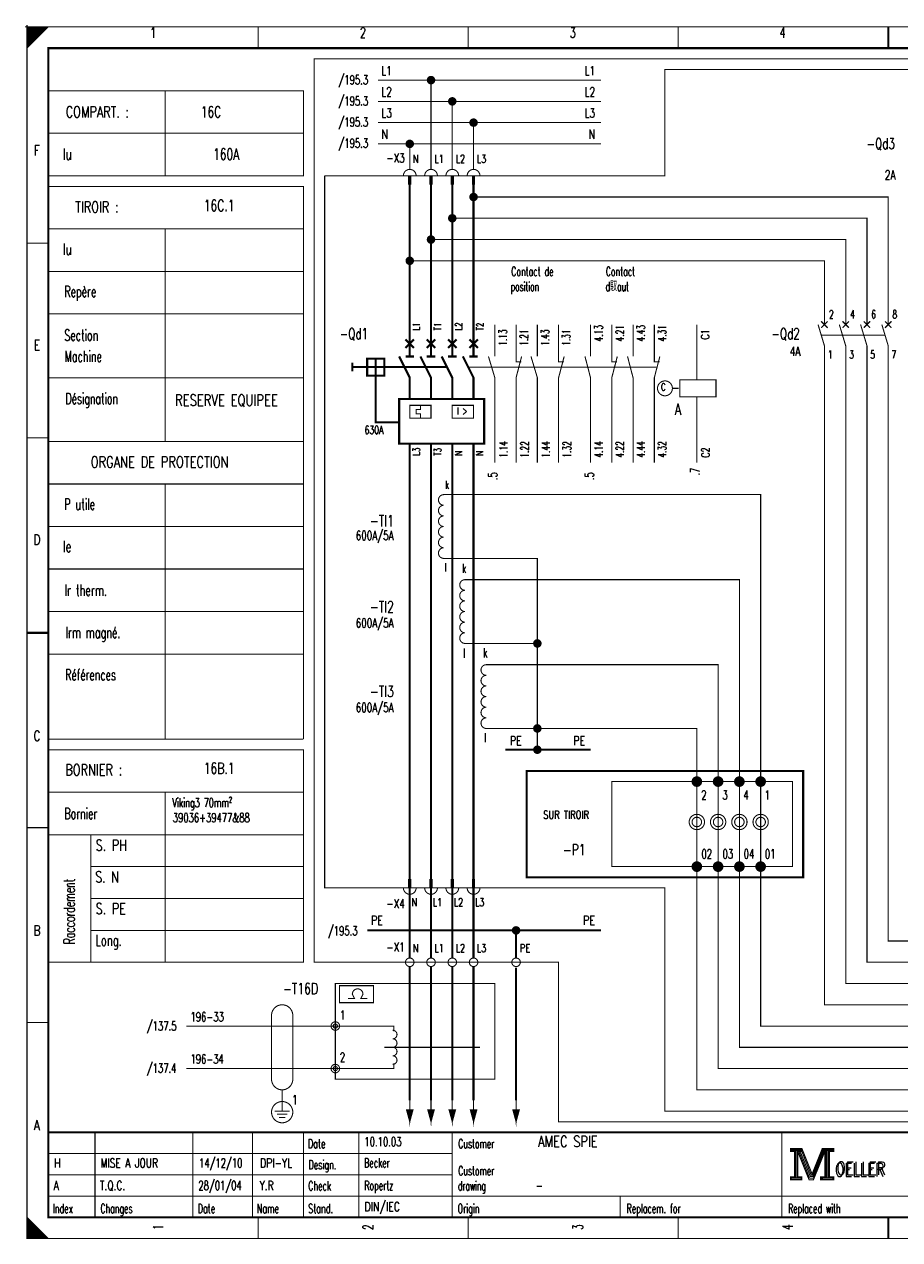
# Model space of a CAD drawing. Extents: x -1 to 405, y 0 to 286.
# Tile 1 of 2: x -1 to 205, y 0 to 286. Entities that reach past the tile are written whole.
import ezdxf
from ezdxf.enums import TextEntityAlignment as Align

# ---------------------------------------------------------------- set-up
doc = ezdxf.new("R2010")
doc.units = 0
doc.header["$MEASUREMENT"] = 0
doc.linetypes.add('GESTRICHELT', pattern=[3.75, 3, -0.75])
doc.linetypes.add('STRICH-PUNKT', pattern=[4.7, 3, -0.75, 0.2, -0.75])
doc.layers.get('0').update_dxf_attribs({"color": 9, "linetype": 'CONTINUOUS'})
doc.layers.add('0L', color=7, linetype='CONTINUOUS')
doc.layers.add('TEXTE', color=3, linetype='CONTINUOUS')
doc.styles.get("Standard").update_dxf_attribs({"font": 'romans.shx', "bigfont": 'TXT.shx'})

# ---------------------------------------------------------------- blocks, each defined once
blk = doc.blocks.new('BCIRCLE_FILLED')
at = {"color": 0, "linetype": 'Continuous', "const_width": 1, "flags": 128}
blk.add_lwpolyline([(0.5, 0, 1), (-0.5, 0, 1)], format="xyb", close=True, dxfattribs=at)

msp = doc.modelspace()

# ---------------------------------------------------------------- linework, layer by layer
at = {"color": 0}
for points, const_width in [([(-0.5, 285), (0.5, 285)], 0.25), ([(-0.5, 285), (0.5, 285)], 0.25), ([(-0.5, 285), (0.5, 285)], 0.25), ([(-0.5, 285), (0.5, 285)], 0.25), ([(-0.5, 285), (0.5, 285)], 0.25), ([(-0.5, 285), (0.5, 285)], 0.25), ([(-0.5, 285), (0.5, 285)], 0.25), ([(-0.5, 285), (0.5, 285)], 0.25), ([(-0.5, 285), (0.5, 285)], 0.25), ([(-0.5, 285), (0.5, 285)], 0.25), ([(-0.5, 285), (0.5, 285)], 0.25), ([(-0.5, 285), (0.5, 285)], 0.25), ([(-0.5, 285), (0.5, 285)], 0.25), ([(-0.5, 285), (0.5, 285)], 0.25), ([(-0.5, 285), (0.5, 285)], 0.25), ([(-0.5, 285), (0.5, 285)], 0.25), ([(-0.5, 285), (0.5, 285)], 0.25), ([(0, 285.5), (0, 284.5)], 0.25), ([(0, 285.5), (0, 284.5)], 0.25), ([(0, 285.5), (0, 284.5)], 0.25), ([(0, 285.5), (0, 284.5)], 0.25), ([(0, 285.5), (0, 284.5)], 0.25), ([(0, 285.5), (0, 284.5)], 0.25), ([(0, 285.5), (0, 284.5)], 0.25), ([(0, 285.5), (0, 284.5)], 0.25), ([(0, 285.5), (0, 284.5)], 0.25), ([(0, 285.5), (0, 284.5)], 0.25), ([(0, 285.5), (0, 284.5)], 0.25), ([(0, 285.5), (0, 284.5)], 0.25), ([(0, 285.5), (0, 284.5)], 0.25), ([(0, 285.5), (0, 284.5)], 0.25), ([(0, 285.5), (0, 284.5)], 0.25), ([(0, 285.5), (0, 284.5)], 0.25), ([(0, 285.5), (0, 284.5)], 0.25), ([(54.375, 285), (54.375, 280)], 0.25), ([(103.75, 285), (103.75, 280)], 0.25), ([(153.125, 285), (153.125, 280)], 0.25), ([(202.5, 280), (202.5, 285)], 0.5), ([(202.5, 285), (202.5, 280)], 0.25), ([(32.5, 270), (32.5, 250)], 0.25), ([(5, 260), (65, 260)], 0.25), ([(90, 250), (90, 248)], 0.25), ([(95, 250), (95, 248)], 0.25), ([(100, 250), (100, 248)], 0.25), ([(105, 250), (105, 248)], 0.25), ([(5, 237.5), (65, 237.5)], 0.25), ([(32.5, 237.5), (32.5, 187.5)], 0.25), ([(0, 234.167), (5, 234.167)], 0.25), ([(5, 227.5), (65, 227.5)], 0.25), ([(5, 217.5), (65, 217.5)], 0.25), ([(90, 215), (90, 207.5)], 0.5), ([(95, 215), (95, 207.5)], 0.5), ([(100, 215), (100, 207.5)], 0.5), ([(105, 215), (105, 207.5)], 0.5), ([(110, 207.5), (110, 215)], 0.25), ([(115, 207.5), (115, 215)], 0.25), ([(120, 207.5), (120, 215)], 0.25), ([(125, 207.5), (125, 215)], 0.25), ([(132.5, 210), (132.5, 215)], 0.25), ([(137.5, 210), (137.5, 215)], 0.25), ([(142.5, 210), (142.5, 215)], 0.25), ([(147.5, 210), (147.5, 215)], 0.25), ([(157.5, 202), (157.5, 215)], 0.25), ([(186, 215), (187.5, 210)], 0.25), ([(186.75, 215.75), (188.25, 214.25)], 0.3), ([(188, 215.5), (186.75, 214.25)], 0.3), ([(188.25, 215.75), (187.25, 214.75)], 0.3), ([(191, 215), (192.5, 210)], 0.25), ([(191.75, 215.75), (193.25, 214.25)], 0.3), ([(193.25, 215.75), (191.75, 214.25)], 0.3), ([(196, 215), (197.5, 210)], 0.25), ([(198.25, 215.75), (196.75, 214.25)], 0.3), ([(196.75, 215.75), (198.25, 214.25)], 0.3), ([(201, 215), (202.5, 210)], 0.25), ([(203.25, 215.75), (201.75, 214.25)], 0.3), ([(201.75, 215.75), (203.25, 214.25)], 0.3), ([(89, 211.5), (91, 209.5)], 0.5), ([(91, 211.5), (89, 209.5)], 0.5), ([(96, 211.5), (94, 209.5)], 0.5), ([(94, 211.5), (96, 209.5)], 0.5), ([(99, 211.5), (101, 209.5)], 0.5), ([(101, 211.5), (99, 209.5)], 0.5), ([(104, 211.5), (106, 209.5)], 0.5), ([(106, 211.5), (104, 209.5)], 0.5), ([(132.5, 207.5), (132.5, 210)], 0.25), ([(137.5, 207.5), (137.5, 210)], 0.25), ([(142.5, 207.5), (142.5, 210)], 0.25), ([(147.5, 207.5), (147.5, 210)], 0.25), ([(76.5, 206), (76.5, 204)], 0.5), ([(89, 207.5), (91, 207.5)], 0.5), ([(94, 207.5), (96, 207.5)], 0.5), ([(99, 207.5), (101, 207.5)], 0.5), ([(104, 207.5), (106, 207.5)], 0.5), ([(5, 202.5), (65, 202.5)], 0.25), ([(157.5, 198), (157.5, 182.5)], 0.25), ([(110, 195), (110, 182.5)], 0.25), ([(115, 195), (115, 182.5)], 0.25), ([(120, 195), (120, 182.5)], 0.25), ([(125, 195), (125, 182.5)], 0.25), ([(132.5, 195), (132.5, 182.5)], 0.25), ([(137.5, 195), (137.5, 182.5)], 0.25), ([(142.5, 195), (142.5, 182.5)], 0.25), ([(147.5, 195), (147.5, 182.5)], 0.25), ([(0, 188.334), (5, 188.334)], 0.25), ([(5, 187.5), (65, 187.5)], 0.25), ([(90, 187), (90, 182.5)], 0.5), ([(95, 187), (95, 182.5)], 0.5), ([(100, 187), (100, 182.5)], 0.5), ([(105, 187), (105, 182.5)], 0.5), ([(5, 177.5), (65, 177.5)], 0.25), ([(32.5, 177.5), (32.5, 117.5)], 0.25), ([(5, 167.5), (65, 167.5)], 0.25), ([(5, 157.5), (65, 157.5)], 0.25), ([(5, 147.5), (65, 147.5)], 0.25), ([(5, 142.5), (0, 142.5)], 0.5), ([(0, 142.5), (5, 142.5)], 0.25), ([(5, 137.5), (65, 137.5)], 0.25), ([(5, 117.5), (65, 117.5)], 0.25), ([(157.5, 100), (157.5, 107.5)], 0.25), ([(162.5, 100), (162.5, 107.5)], 0.25), ([(167.5, 100), (167.5, 107.5)], 0.25), ([(172.5, 100), (172.5, 107.5)], 0.25), ([(32.5, 105), (32.5, 65)], 0.25), ([(65, 105), (65, 97.5)], 0.25), ([(0, 96.667), (5, 96.667)], 0.25), ([(5, 95), (65, 95)], 0.25), ([(15, 95), (15, 65)], 0.25), ([(157.5, 96), (157.5, 87.5)], 0.25), ([(162.5, 96), (162.5, 87.5)], 0.25), ([(167.5, 96), (167.5, 87.5)], 0.25), ([(172.5, 96), (172.5, 87.5)], 0.25), ([(15, 87.5), (65, 87.5)], 0.25), ([(90, 84.5), (90, 82.5)], 0.25), ([(95, 84.5), (95, 82.5)], 0.25), ([(100, 84.5), (100, 82.5)], 0.25), ([(105, 84.5), (105, 82.5)], 0.25), ([(15, 80), (65, 80)], 0.25), ([(15, 72.5), (65, 72.5)], 0.25), ([(0, 50.834), (5, 50.834)], 0.25), ([(84, 45), (106.5, 45)], 0.25), ([(60, 31.5), (60, 30)], 0.25), ([(90, 32.5), (90, 27.5)], 0.25), ([(95, 32.5), (95, 27.5)], 0.25), ([(100, 32.5), (100, 27.5)], 0.25), ([(105, 32.5), (105, 27.5)], 0.25), ([(115, 32.5), (115, 27.5)], 0.25), ([(58.25, 30), (61.75, 30)], 0.25), ([(58.75, 29.25), (61.25, 29.25)], 0.25), ([(59.25, 28.5), (60.75, 28.5)], 0.25), ([(400, 25), (5, 25)], 0.5), ([(16, 5), (16, 25)], 0.25), ([(39, 5), (39, 25)], 0.25), ([(53, 5), (53, 25)], 0.25), ([(65, 25), (65, 5)], 0.25), ([(78, 25), (78, 5)], 0.25), ([(100, 25), (100, 5)], 0.25), ([(177.5, 25), (177.5, 5)], 0.25), ([(5, 20), (100, 20)], 0.25), ([(181.5, 20.5), (184, 14.2)], 0.25), ([(184.7, 14.9), (187, 20.6)], 0.25), ([(5, 15), (100, 15)], 0.25), ([(184, 14.2), (184.6, 14.2)], 0.25), ([(5, 10), (220, 10)], 0.25), ([(139.5, 10), (139.5, 5)], 0.25), ([(54.375, 0), (54.375, 5)], 0.25), ([(103.75, 0), (103.75, 5)], 0.25), ([(153.125, 0), (153.125, 5)], 0.25), ([(202.5, 5), (202.5, 0)], 0.5), ([(202.5, 0), (202.5, 5)], 0.25), ([(4.75, 0), (4.75, 0.25)], 0.25)]:
    msp.add_lwpolyline(points, dxfattribs=dict(at, const_width=const_width))
at = {"color": 0, "flags": 128}
for points, const_width in [([(0, 142.5), (0, 285), (405, 285), (405, 0), (0, 0), (0, 142.5)], 0.25), ([(0, 285), (5, 285), (0, 280), (0, 285)], 0.25), ([(0.25, 285), (0.25, 280.25), (0.5, 280.5), (0.5, 285), (0.75, 285), (0.75, 280.75), (1, 281), (1, 285), (1.25, 285), (1.25, 281.25), (1.5, 281.5), (1.5, 285), (1.75, 285), (1.75, 281.75), (2, 282)], 0.25), ([(2, 282), (2, 285), (2.25, 285), (2.25, 282.25), (2.5, 282.5), (2.5, 285), (2.75, 285), (2.75, 282.75), (3, 283), (3, 285), (3.25, 285), (3.25, 283.25), (3.5, 283.5), (3.5, 285), (3.75, 285)], 0.25), ([(3.75, 285), (3.75, 283.75), (4, 284), (4, 285), (4.25, 285), (4.25, 284.25), (4.5, 284.5), (4.5, 285), (4.75, 285), (4.75, 284.75)], 0.25), ([(135, 272.5), (82.5, 272.5)], 0.25), ([(95, 251.5), (95, 272.5)], 0.25), ([(5, 270), (65, 270), (65, 250), (5, 250)], 0.25), ([(135, 267.5), (82.5, 267.5)], 0.25), ([(100, 251.5), (100, 267.5)], 0.25), ([(135, 262.5), (82.5, 262.5)], 0.25), ([(105, 251.5), (105, 262.5)], 0.25), ([(135, 257.5), (82.5, 257.5)], 0.25), ([(90, 251.5), (90, 257.5)], 0.25), ([(5, 247.5), (65, 247.5), (65, 117.5)], 0.25), ([(90, 215), (90, 248)], 0.5), ([(95, 215), (95, 248)], 0.5), ([(100, 215), (100, 248)], 0.5), ([(105, 215), (105, 248)], 0.5), ([(202.5, 215), (202.5, 245), (105, 245)], 0.25), ([(197.5, 215), (197.5, 240), (100, 240)], 0.25), ([(192.5, 215), (192.5, 235), (95, 235)], 0.25), ([(187.5, 215), (187.5, 230), (90, 230)], 0.25), ([(335.5, 55), (187.5, 55), (187.5, 210)], 0.25), ([(335.5, 60), (192.5, 60), (192.5, 210)], 0.25), ([(335.5, 65), (197.5, 65), (197.5, 210)], 0.25), ([(335.5, 70), (202.5, 70), (202.5, 210)], 0.25), ([(82, 207), (82, 203), (82, 205), (80, 205), (84, 205)], 0.5), ([(87.5, 207.5), (90, 202.5), (90, 197.5)], 0.5), ([(92.5, 207.5), (95, 202.5), (95, 197.5)], 0.5), ([(97.5, 207.5), (100, 202.5), (100, 197.5)], 0.5), ([(102.5, 207.5), (105, 202.5), (105, 197.5)], 0.5), ([(108.5, 207.5), (110, 202.5), (110, 195)], 0.25), ([(116.3, 207.5), (115, 202.5), (115, 195)], 0.25), ([(115, 207.5), (115, 206.25), (116.25, 206.25)], 0.25), ([(118.5, 207.5), (120, 202.5), (120, 195)], 0.25), ([(126.3, 207.5), (125, 202.5), (125, 195)], 0.25), ([(125, 207.5), (125, 206.25), (126.25, 206.25)], 0.25), ([(131.2, 207.5), (132.5, 202.5), (132.5, 195)], 0.25), ([(137.5, 207.5), (137.5, 206.25), (138.75, 206.25)], 0.25), ([(138.8, 207.5), (137.5, 202.5), (137.5, 195)], 0.25), ([(141.2, 207.5), (142.5, 202.5), (142.5, 195)], 0.25), ([(147.5, 207.5), (147.5, 206.25), (148.75, 206.25)], 0.25), ([(148.8, 207.5), (147.5, 202.5), (147.5, 195)], 0.25), ([(87.5, 197.5), (107.5, 197.5), (107.5, 187), (87.5, 187), (87.5, 197.5), (88, 197.5)], 0.5), ([(92.5, 196), (92.5, 195), (91.5, 195), (91.5, 194), (92.5, 194), (92.5, 193)], 0.25), ([(90, 84.5), (90, 182.5)], 0.5), ([(95, 84.5), (95, 182.5)], 0.5), ([(100, 84.5), (100, 182.5)], 0.5), ([(105, 84.5), (105, 182.5)], 0.5), ([(335.5, 50), (172.5, 50), (172.5, 175), (98, 175)], 0.25), ([(120, 140), (120, 160), (98, 160)], 0.25), ([(335.5, 45), (167.5, 45), (167.5, 155), (103, 155)], 0.25), ([(120, 120), (120, 140), (103, 140)], 0.25), ([(335.5, 40), (162.5, 40), (162.5, 135), (108, 135)], 0.25), ([(120, 115), (120, 120), (108, 120)], 0.25), ([(335.5, 35), (157.5, 35), (157.5, 120), (120, 120)], 0.25), ([(5, 115), (65, 115), (65, 105), (5, 105)], 0.25), ([(65, 97.5), (65, 65), (5, 65)], 0.25), ([(90, 66), (90, 81)], 0.5), ([(95, 66), (95, 81)], 0.5), ([(100, 66), (100, 81)], 0.5), ([(105, 66), (105, 81)], 0.5), ([(73.5, 57.5), (73.5, 59.5), (81.5, 59.5), (81.5, 55.5), (73.5, 55.5), (73.5, 57.5)], 0.25), ([(76.5, 57.5), (77, 56.5), (75.5, 56.5)], 0.25), ([(79, 57.5), (78.5, 56.5), (80, 56.5)], 0.25), ([(72.5, 50), (37.5, 50)], 0.25), ([(86.25, 48.75), (86.25, 50), (72.5, 50)], 0.25), ([(72.5, 40), (37.5, 40)], 0.25), ([(86.25, 41.25), (86.25, 40), (72.5, 40)], 0.25), ([(60, 30), (60, 35)], 0.25), ([(90, 27.5), (90.75, 30.25), (89.25, 30.25), (90, 27.5), (90.5, 30.25), (90.25, 30.25), (90, 27.5), (89.75, 30.25), (89.5, 30.25), (90, 27.5)], 0.25), ([(95, 27.5), (95.75, 30.25), (94.25, 30.25), (95, 27.5), (95.5, 30.25), (95.25, 30.25), (95, 27.5), (94.75, 30.25), (94.5, 30.25), (95, 27.5)], 0.25), ([(100, 27.5), (100.75, 30.25), (99.25, 30.25), (100, 27.5), (100.5, 30.25), (100.25, 30.25), (100, 27.5), (99.75, 30.25), (99.5, 30.25), (100, 27.5)], 0.25), ([(105, 27.5), (105.75, 30.25), (104.25, 30.25), (105, 27.5), (105.5, 30.25), (105.25, 30.25), (105, 27.5), (104.75, 30.25), (104.5, 30.25), (105, 27.5)], 0.25), ([(115, 27.5), (115.75, 30.25), (114.25, 30.25), (115, 27.5), (115.5, 30.25), (115.25, 30.25), (115, 27.5), (114.75, 30.25), (114.5, 30.25), (115, 27.5)], 0.25), ([(179.5, 21.2), (179.5, 20.5), (180.5, 20.5), (180.5, 14.5), (179.5, 14.5), (179.5, 13.8), (182.2, 13.8), (182.2, 14.5), (181.2, 14.5), (181.2, 20.5), (182.2, 20.5), (182.2, 21.2), (179.5, 21.2)], 0.25), ([(180.7, 20.7), (180.7, 14.3), (181, 14.3), (181, 20.7)], 0.25), ([(181.2, 20.5), (183.9, 13.8), (184.9, 13.8), (187.6, 20.5)], 0.25), ([(181.8, 20.5), (184.2, 14.6), (184.6, 14.6)], 0.25), ([(182.2, 21.2), (184.6, 15.2), (187, 21.2)], 0.25), ([(182.2, 20.5), (184.4, 14.9), (184.7, 14.9)], 0.25), ([(184.6, 14.2), (184.9, 14.2), (187.4, 20.5)], 0.25), ([(184.6, 14.6), (184.8, 14.6), (187.2, 20.5)], 0.25), ([(187.6, 20.5), (187.6, 14.5), (186.6, 14.5), (186.6, 13.8), (187.1, 13.8)], 0.25), ([(187, 21.2), (187, 20.5), (188, 20.5), (188, 14.5), (187, 14.5), (187, 13.8), (189.7, 13.8), (189.7, 14.5), (188.7, 14.5), (188.7, 20.5), (189.7, 20.5), (189.7, 21.2), (187, 21.2)], 0.25), ([(187.8, 20.7), (187.8, 14.3), (188.3, 14.3), (188.3, 20.7), (188.5, 20.7), (188.5, 14.3)], 0.25), ([(0, 5), (0, 0), (5, 0), (0, 5), (0.25, 4.75), (0.25, 0), (0.5, 0), (0.5, 4.5), (0.75, 4.25), (0.75, 0), (1, 0), (1, 4), (1.25, 3.75), (1.25, 0), (1.5, 0)], 0.25), ([(1.5, 0), (1.5, 3.5), (1.75, 3.25), (1.75, 0), (2, 0), (2, 3), (2.25, 2.75), (2.25, 0), (2.5, 0), (2.5, 2.5), (2.75, 2.25), (2.75, 0), (3, 0), (3, 2), (3.25, 1.75)], 0.25), ([(3.25, 1.75), (3.25, 0), (3.5, 0), (3.5, 1.5), (3.75, 1.25), (3.75, 0), (4, 0), (4, 1), (4.25, 0.75), (4.25, 0), (4.5, 0), (4.5, 0.5), (4.75, 0.25)], 0.25)]:
    msp.add_lwpolyline(points, dxfattribs=dict(at, const_width=const_width))
for points, const_width in [([(0, 285), (405, 285), (405, 0), (0, 0)], 0.25), ([(5, 280), (400, 280), (400, 5), (5, 5)], 0.5), ([(5, 280), (400, 280), (400, 5), (5, 5)], 0.25), ([(89.75, 250), (90.25, 250), (90.25, 248), (89.75, 248)], 0.25), ([(94.75, 250), (95.25, 250), (95.25, 248), (94.75, 248)], 0.25), ([(99.75, 250), (100.25, 250), (100.25, 248), (99.75, 248)], 0.25), ([(104.75, 250), (105.25, 250), (105.25, 248), (104.75, 248)], 0.25), ([(80, 203), (84, 203), (84, 207), (80, 207)], 0.5), ([(153.5, 202), (162, 202), (162, 198), (153.5, 198)], 0.25), ([(90, 196), (95, 196), (95, 193), (90, 193)], 0.25), ([(100, 196), (105, 196), (105, 193), (100, 193)], 0.25), ([(180, 87.5), (137.5, 87.5), (137.5, 107.5), (180, 107.5)], 0.25), ([(89.75, 82.5), (90.25, 82.5), (90.25, 84.5), (89.75, 84.5)], 0.25), ([(94.75, 82.5), (95.25, 82.5), (95.25, 84.5), (94.75, 84.5)], 0.25), ([(99.75, 82.5), (100.25, 82.5), (100.25, 84.5), (99.75, 84.5)], 0.25), ([(104.75, 82.5), (105.25, 82.5), (105.25, 84.5), (104.75, 84.5)], 0.25), ([(179.7, 21), (182, 21), (182, 20.7), (179.7, 20.7)], 0.25), ([(187.2, 21), (189.5, 21), (189.5, 20.7), (187.2, 20.7)], 0.25), ([(179.7, 14.3), (182, 14.3), (182, 14), (179.7, 14)], 0.25), ([(186.8, 14.3), (189.5, 14.3), (189.5, 14), (186.8, 14)], 0.25)]:
    msp.add_lwpolyline(points, close=True, dxfattribs=dict(at, const_width=const_width))
at = {"color": 0, "linetype": 'GESTRICHELT', "flags": 128}
for points, const_width in [([(67.5, 277.5), (350, 277.5), (350, 27.5), (125, 27.5), (125, 65), (67.5, 65), (67.5, 277.5)], 0.25), ([(70, 250), (150, 250), (150, 275), (337.5, 275), (337.5, 225)], 0.25), ([(337.5, 192.5), (337.5, 30), (150, 30), (150, 82.5), (70, 82.5), (70, 250)], 0.25), ([(82, 203), (82, 192), (87.5, 192)], 0.5), ([(90, 32.5), (90, 64)], 0.5), ([(95, 32.5), (95, 64)], 0.5), ([(100, 32.5), (100, 64)], 0.5), ([(105, 32.5), (105, 64)], 0.5)]:
    msp.add_lwpolyline(points, dxfattribs=dict(at, const_width=const_width))
at = {"color": 0, "const_width": 0.25, "flags": 128}
for points in [[(91.5, 250, 1), (88.5, 250, 1)], [(96.5, 250, 1), (93.5, 250, 1)], [(101.5, 250, 1), (98.5, 250, 1)], [(106.5, 250, 1), (103.5, 250, 1)], [(98, 175, 1), (98, 172.5, 1)], [(98, 172.5, 1), (98, 170, 1)], [(98, 170, 1), (98, 167.5, 1)], [(98, 167.5, 1), (98, 165, 1)], [(98, 165, 1), (98, 162.5, 1)], [(98, 162.5, 1), (98, 160, 1)], [(103, 155, 1), (103, 152.5, 1)], [(103, 152.5, 1), (103, 150, 1)], [(103, 150, 1), (103, 147.5, 1)], [(103, 147.5, 1), (103, 145, 1)], [(103, 145, 1), (103, 142.5, 1)], [(103, 142.5, 1), (103, 140, 1)], [(108, 135, 1), (108, 132.5, 1)], [(108, 132.5, 1), (108, 130, 1)], [(108, 130, 1), (108, 127.5, 1)], [(108, 127.5, 1), (108, 125, 1)], [(108, 125, 1), (108, 122.5, 1)], [(108, 122.5, 1), (108, 120, 1)], [(88.5, 82.5, 1), (91.5, 82.5, 1)], [(93.5, 82.5, 1), (96.5, 82.5, 1)], [(98.5, 82.5, 1), (101.5, 82.5, 1)], [(103.5, 82.5, 1), (106.5, 82.5, 1)], [(79, 57.5, 1), (76.5, 57.5, 1)], [(86, 47, 1), (86, 49, 1)], [(86, 45, 1), (86, 47, 1)], [(86, 43, 1), (86, 45, 1)], [(86, 41, 1), (86, 43, 1)]]:
    msp.add_lwpolyline(points, format="xyb", dxfattribs=at)
at = {"color": 0, "linetype": 'GESTRICHELT'}
for points, const_width in [([(186.75, 212.5), (201.75, 212.5)], 0.25), ([(80, 205), (76.5, 205)], 0.5), ([(84, 205), (98.5, 205)], 0.5), ([(103.5, 205), (125.5, 205)], 0.25), ([(125.5, 205), (128, 205)], 0.25), ([(148, 205), (127.5, 205)], 0.25), ([(151.75, 200), (153.25, 200)], 0.25), ([(57.5, 52.5), (57.5, 37.5)], 0.25), ([(62.5, 52.5), (62.5, 37.5)], 0.25)]:
    msp.add_lwpolyline(points, dxfattribs=dict(at, const_width=const_width))
at = {"color": 0, "flags": 128}
for points, const_width in [([(151.75, 200, 1), (148.25, 200, 1)], 0.25), ([(158.5, 107.5, 1), (156.5, 107.5, 1)], 0.5), ([(163.5, 107.5, 1), (161.5, 107.5, 1)], 0.5), ([(168.5, 107.5, 1), (166.5, 107.5, 1)], 0.5), ([(173.5, 107.5, 1), (171.5, 107.5, 1)], 0.5), ([(158, 107.5, 1), (157, 107.5, 1)], 0.5), ([(157.75, 107.5, 1), (157.25, 107.5, 1)], 0.5), ([(163, 107.5, 1), (162, 107.5, 1)], 0.5), ([(162.75, 107.5, 1), (162.25, 107.5, 1)], 0.5), ([(168, 107.5, 1), (167, 107.5, 1)], 0.5), ([(167.75, 107.5, 1), (167.25, 107.5, 1)], 0.5), ([(173, 107.5, 1), (172, 107.5, 1)], 0.5), ([(172.75, 107.5, 1), (172.25, 107.5, 1)], 0.5), ([(159.3, 98, 1), (155.7, 98, 1)], 0.25), ([(158.612, 98, 1), (156.388, 98, 1)], 0.25), ([(164.3, 98, 1), (160.7, 98, 1)], 0.25), ([(163.612, 98, 1), (161.388, 98, 1)], 0.25), ([(169.3, 98, 1), (165.7, 98, 1)], 0.25), ([(168.612, 98, 1), (166.388, 98, 1)], 0.25), ([(174.3, 98, 1), (170.7, 98, 1)], 0.25), ([(173.612, 98, 1), (171.388, 98, 1)], 0.25), ([(158.5, 87.5, 1), (156.5, 87.5, 1)], 0.5), ([(163.5, 87.5, 1), (161.5, 87.5, 1)], 0.5), ([(168.5, 87.5, 1), (166.5, 87.5, 1)], 0.5), ([(173.5, 87.5, 1), (171.5, 87.5, 1)], 0.5), ([(158, 87.5, 1), (157, 87.5, 1)], 0.5), ([(157.75, 87.5, 1), (157.25, 87.5, 1)], 0.5), ([(163, 87.5, 1), (162, 87.5, 1)], 0.5), ([(162.75, 87.5, 1), (162.25, 87.5, 1)], 0.5), ([(168, 87.5, 1), (167, 87.5, 1)], 0.5), ([(167.75, 87.5, 1), (167.25, 87.5, 1)], 0.5), ([(173, 87.5, 1), (172, 87.5, 1)], 0.5), ([(172.75, 87.5, 1), (172.25, 87.5, 1)], 0.5), ([(91, 65, 1), (89, 65, 1)], 0.25), ([(96, 65, 1), (94, 65, 1)], 0.25), ([(101, 65, 1), (99, 65, 1)], 0.25), ([(106, 65, 1), (104, 65, 1)], 0.25), ([(116, 65, 1), (114, 65, 1)], 0.25), ([(73.5, 50, 1), (71.5, 50, 1)], 0.25), ([(73, 50, 1), (72, 50, 1)], 0.25), ([(73.5, 40, 1), (71.5, 40, 1)], 0.25), ([(73, 40, 1), (72, 40, 1)], 0.25), ([(62.5, 29.75, 1), (57.5, 29.75, 1)], 0.25)]:
    msp.add_lwpolyline(points, format="xyb", close=True, dxfattribs=dict(at, const_width=const_width))
at = {"color": 0, "linetype": 'STRICH-PUNKT', "const_width": 0.5, "flags": 128}
for points in [[(132.5, 115), (112.5, 115)], [(135, 72.5), (80, 72.5)], [(115, 66), (115, 72.5)]]:
    msp.add_lwpolyline(points, dxfattribs=at)
msp.add_lwpolyline([(117.5, 110), (182.5, 110), (182.5, 85), (117.5, 85)], close=True, dxfattribs=at)
at = {"color": 0, "linetype": 'STRICH-PUNKT', "const_width": 0.5}
msp.add_lwpolyline([(115, 63.75), (115, 32.5)], dxfattribs=at)
at = {"color": 0, "linetype": 'GESTRICHELT', "const_width": 0.25, "flags": 128}
msp.add_lwpolyline([(72.5, 60), (110, 60), (110, 37.5), (72.5, 37.5)], close=True, dxfattribs=at)
for points in [[(62.5, 52.5, 1), (57.5, 52.5, 1)], [(57.5, 37.5, 1), (62.5, 37.5, 1)]]:
    msp.add_lwpolyline(points, format="xyb", dxfattribs=at)
at = {"layer": '0L', "color": 0}
for points in [[(89.75, 82.45), (90.25, 82.45), (89.75, 81.05), (90.25, 81.05)], [(94.75, 82.45), (95.25, 82.45), (94.75, 81.05), (95.25, 81.05)], [(99.75, 82.45), (100.25, 82.45), (99.75, 81.05), (100.25, 81.05)], [(104.75, 82.45), (105.25, 82.45), (104.75, 81.05), (105.25, 81.05)]]:
    msp.add_solid(points, dxfattribs=at)

# ---------------------------------------------------------------- block references
at = {"color": 0}
for p in [(95, 272.5), (100, 267.5), (105, 262.5), (90, 257.5), (105, 245), (100, 240), (95, 235), (90, 230), (120, 140), (120, 120), (120, 120), (120, 115), (115, 72.5)]:
    msp.add_blockref('BCIRCLE_FILLED', p, dxfattribs=at)

# ---------------------------------------------------------------- texts
for s, height, width, p in [('1', 2.38125, 0.672, (29.654421, 284.858032)), ('2', 2.38125, 0.672, (78.988169, 284.858032)), ('3', 2.38125, 0.672, (128.321918, 284.858032)), ('4', 2.38125, 0.672, (177.655666, 284.858032)), ('F', 2.38125, 0.76, (2.325654, 257.174346)), ('E', 2.38125, 0.76, (2.325654, 211.389788)), ('C', 1.666875, 0.76, (149.617061, 201.16812)), ('D', 2.38125, 0.76, (2.325654, 165.60523)), ('l', 2.143125, 0.6, (102.767746, 138.77335)), ('C', 2.38125, 0.76, (2.325654, 119.465753)), ('l', 2.143125, 0.6, (107.736613, 118.897883)), ('-P1', 2.619375, 0.709333, (128.676837, 92.775841)), ('B', 2.38125, 0.76, (2.325654, 73.681196)), ('A', 2.38125, 0.76, (2.325654, 27.896638))]:
    msp.add_text(s, height=height, dxfattribs=dict(at, width=width)).set_placement(p, align=Align.TOP_CENTER)
for s, height, width, p in [('L1', 2.143125, 0.716, (83.346575, 275.772105)), ('L2', 2.143125, 0.716, (83.346575, 270.803238)), ('COMPART. :', 2.619375, 0.7408, (9.11703, 266.331258)), ('16C', 2.619375, 0.701333, (40.892933, 266.331258)), ('L3', 2.143125, 0.716, (83.346575, 265.834371)), ('N', 2.143125, 0.76, (83.321731, 260.865504)), ('Iu', 2.619375, 0.68, (8.471077, 256.393524)), ('160A', 2.619375, 0.694, (43.806818, 256.393524)), ('TIROIR :', 2.619375, 0.744, (11.35302, 243.971357)), ('16C.1', 2.619375, 0.701333, (41.602771, 244.326276)), ('Iu', 2.619375, 0.68, (8.471077, 234.033624)), ('Contact de', 2.143125, 0.6256, (113.862516, 228.56787)), ('Contact', 2.143125, 0.622857, (136.098194, 228.56787)), ('Repère', 2.619375, 0.626667, (8.781631, 224.09589)), ('position', 2.143125, 0.6, (113.738294, 225.01868)), ('d馭aut', 2.143125, 0.6, (136.023661, 225.01868)), ('Section', 2.619375, 0.622857, (8.806476, 213.803238)), ('Machine', 2.619375, 0.622857, (8.868587, 208.834371)), ('1', 1.905, 0.672, (188.352927, 208.905355)), ('3', 1.905, 0.672, (193.321793, 208.905355)), ('5', 1.905, 0.672, (198.29066, 208.905355)), ('7', 1.905, 0.672, (203.259527, 208.905355)), ('Désignation', 2.619375, 0.614545, (9.054919, 198.896638)), ('RESERVE EQUIPEE', 2.619375, 0.76, (34.82867, 198.541719)), ('I >', 1.666875, 0.717333, (101.092528, 195.489415)), ('ORGANE DE PROTECTION', 2.619375, 0.7536, (14.96787, 183.990037)), ('P utile', 2.619375, 0.636571, (8.744365, 174.052304)), ('Ie', 2.619375, 0.68, (8.471077, 164.11457)), ('l', 1.905, 0.6, (98.178643, 158.861768)), ('Ir therm.', 2.619375, 0.639111, (8.843742, 153.821918)), ('Irm magné.', 2.619375, 0.632, (9.067341, 143.884184)), ('Références', 2.619375, 0.616, (9.00523, 133.946451)), ('PE', 2.143125, 0.76, (113.539539, 118.188045)), ('PE', 2.143125, 0.76, (128.446139, 118.188045)), ('BORNIER :', 2.619375, 0.745778, (9.00523, 111.58655)), ('16B.1', 2.619375, 0.701333, (41.602771, 111.941469)), ('Viking3 70mm²', 2.143125, 0.643692, (34.179639, 103.636364)), ('2', 2.143125, 0.672, (158.539726, 105.410959)), ('3', 2.143125, 0.672, (163.508593, 105.410959)), ('4', 2.143125, 0.672, (168.47746, 105.410959)), ('1', 2.143125, 0.672, (173.446326, 105.410959)), ('Bornier', 2.619375, 0.622857, (8.781631, 101.293898)), ('39036+39477&88', 2.143125, 0.675429, (34.279016, 100.087173)), ('SUR TIROIR', 1.905, 0.7536, (121.377927, 100.655044)), ('S. PH', 2.619375, 0.7344, (16.147976, 93.840598)), ('02', 2.143125, 0.672, (158.589415, 91.569116)), ('03', 2.143125, 0.672, (163.558281, 91.569116)), ('04', 2.143125, 0.672, (168.527148, 91.569116)), ('01', 2.143125, 0.672, (173.496015, 91.569116)), ('S. N', 2.619375, 0.728, (16.061021, 86.387298)), ('N', 1.905, 0.76, (90.40769, 80.069738)), ('L1', 1.905, 0.716, (95.413823, 80.069738)), ('L2', 1.905, 0.716, (100.38269, 80.069738)), ('L3', 1.905, 0.716, (105.351557, 80.069738)), ('S. PE', 2.619375, 0.7344, (16.147976, 78.933998)), ('PE', 2.143125, 0.76, (80.886986, 75.952677)), ('Long.', 2.619375, 0.6512, (16.147976, 71.480697)), ('196-33', 2.143125, 0.676, (38.458188, 53.237858)), ('196-34', 2.143125, 0.676, (38.458188, 43.300125)), ('1', 2.143125, 0.672, (62.356663, 33.71731)), ('Date', 2.143125, 0.64, (66.054919, 23.424658)), ('Customer', 2.143125, 0.62, (101.403082, 23.424658)), ('Design.', 2.143125, 0.636571, (66.191563, 18.455791)), ('OELLER', 3.095625, 0.76, (189.964259, 17.745953)), ('OELLER', 3.095625, 0.76, (189.964259, 17.745953)), ('OELLER', 3.095625, 0.76, (190.319178, 18.100872)), ('Customer', 2.143125, 0.62, (101.403082, 17.036115)), ('Check', 2.143125, 0.632, (66.11703, 13.486924)), ('drawing', 2.143125, 0.6, (101.328549, 13.486924)), ('Index', 2.143125, 0.632, (6.086021, 8.163138)), ('Changes', 2.143125, 0.622857, (17.262422, 8.163138)), ('Date', 2.143125, 0.64, (40.145828, 8.163138)), ('Name', 2.143125, 0.64, (54.03736, 8.163138)), ('Stand.', 2.143125, 0.642667, (66.11703, 8.163138)), ('Origin', 2.143125, 0.626667, (101.266438, 8.163138)), ('Replacem. for', 2.143125, 0.627077, (140.973007, 8.163138)), ('Replaced with', 2.143125, 0.619692, (178.949346, 8.163138))]:
    msp.add_text(s, height=height, dxfattribs=dict(at, width=width)).set_placement(p, align=Align.TOP_LEFT)
for s, height, width, p in [('L1', 2.143125, 0.716, (133.57472, 275.772105)), ('/195.3', 2.143125, 0.68, (80.230386, 273.64259)), ('/195.3', 2.143125, 0.68, (80.230386, 268.673724)), ('L2', 2.143125, 0.716, (133.57472, 270.803238)), ('L3', 2.143125, 0.716, (133.57472, 265.834371)), ('/195.3', 2.143125, 0.68, (80.230386, 263.704857)), ('N', 2.143125, 0.76, (133.592466, 260.865504)), ('/195.3', 2.143125, 0.68, (80.230386, 258.73599)), ('-Qd3', 2.619375, 0.682, (204.070517, 258.877958)), ('2A', 2.143125, 0.716, (204.194738, 251.28269)), ('-Qd1', 2.619375, 0.682, (80.203767, 214.158157)), ('-Qd2', 2.619375, 0.682, (181.710616, 214.158157)), ('4A', 2.143125, 0.716, (181.834838, 209.757161)), ('A', 2.619375, 0.76, (153.813979, 196.412204)), ('630A', 1.905, 0.694, (83.806196, 191.159402)), ('-TI1', 2.619375, 0.722, (86.272883, 170.148194)), ('600A/5A', 2.143125, 0.700571, (86.193026, 166.457036)), ('-TI2', 2.619375, 0.722, (86.272883, 149.917808)), ('600A/5A', 2.143125, 0.700571, (86.193026, 145.871731)), ('-TI3', 2.619375, 0.722, (86.272883, 130.042341)), ('600A/5A', 2.143125, 0.700571, (86.193026, 125.996264)), ('-X4', 2.143125, 0.709333, (88.819427, 79.856787)), ('PE', 2.143125, 0.76, (133.556974, 75.952677)), ('/195.3', 2.143125, 0.68, (77.745953, 73.468244)), ('-T16D', 2.619375, 0.712, (68.4382, 60.123288)), ('/137.5', 2.143125, 0.68, (35.155666, 51.108344)), ('/137.4', 2.143125, 0.68, (35.155666, 41.17061))]:
    msp.add_text(s, height=height, dxfattribs=dict(at, width=width)).set_placement(p, align=Align.TOP_RIGHT)
at = {"color": 0, "width": 0.709333}
for s, p in [('-X3', (88.819427, 252.489415)), ('-X1', (88.819427, 66.86675))]:
    msp.add_text(s, height=2.143125, dxfattribs=at).set_placement(p, align=Align.BOTTOM_RIGHT)
at = {"color": 0}
for s, height, width, p in [('N', 1.905, 0.76, (90.682752, 252.446824)), ('L1', 1.905, 0.716, (95.853923, 252.446824)), ('L2', 1.905, 0.716, (100.82279, 252.446824)), ('L3', 1.905, 0.716, (105.791656, 252.446824)), ('2', 1.905, 0.672, (188.572976, 215.890162)), ('4', 1.905, 0.672, (193.541843, 215.890162)), ('6', 1.905, 0.672, (198.51071, 215.890162)), ('8', 1.905, 0.672, (203.479577, 215.890162)), ('k', 1.905, 0.6, (98.356102, 175.784309)), ('N', 1.905, 0.76, (90.682752, 66.824159)), ('L1', 1.905, 0.716, (95.853923, 66.824159)), ('L2', 1.905, 0.716, (100.82279, 66.824159)), ('L3', 1.905, 0.716, (105.791656, 66.824159)), ('PE', 1.905, 0.76, (115.864259, 66.824159)), ('1', 2.143125, 0.672, (73.579203, 50.895392)), ('2', 2.143125, 0.672, (73.579203, 40.957659)), ('10.10.03', 2.143125, 0.678, (79.33599, 21.082192)), ('AMEC SPIE', 2.619375, 0.752889, (120.157005, 20.769863)), ('Becker', 2.143125, 0.626667, (79.273879, 16.113325)), ('A', 2.143125, 0.76, (6.212017, 10.789539)), ('T.Q.C.', 2.143125, 0.728, (17.163045, 10.789539)), ('28/01/04', 2.143125, 0.678, (40.294894, 10.789539)), ('Y.R', 2.143125, 0.738667, (54.665567, 10.789539)), ('Ropertz', 2.143125, 0.622857, (79.323568, 10.789539)), ('-', 2.143125, 0.696, (119.651245, 10.789539)), ('DIN/IEC', 2.143125, 0.750857, (79.348412, 5.820672))]:
    msp.add_text(s, height=height, dxfattribs=dict(at, width=width)).set_placement(p, align=Align.BOTTOM_LEFT)
for s, height, width, p in [('L1', 1.666875, 0.716, (92.904545, 213.615915)), ('T1', 1.666875, 0.716, (97.885834, 213.615915)), ('L2', 1.666875, 0.716, (102.842279, 213.615915)), ('T2', 1.666875, 0.716, (107.823568, 213.615915)), ('L3', 1.666875, 0.716, (92.904545, 184.157633)), ('T3', 1.666875, 0.716, (97.885834, 184.157633)), ('N', 1.666875, 0.76, (102.817435, 184.157633)), ('N', 1.666875, 0.76, (107.786301, 184.157633)), ('Raccordement', 2.619375, 0.613333, (12.043337, 69.239348))]:
    msp.add_text(s, height=height, rotation=90, dxfattribs=dict(at, width=width)).set_placement(p, align=Align.BOTTOM_LEFT)
for s, height, width, p in [('1.13', 1.905, 0.678, (110.930884, 213.874222)), ('1.21', 1.905, 0.678, (115.899751, 213.874222)), ('1.43', 1.905, 0.678, (120.868618, 213.874222)), ('1.31', 1.905, 0.678, (125.837484, 213.874222)), ('C1', 1.905, 0.716, (158.490037, 213.874222)), ('.5', 2.143125, 0.684, (108.446451, 180.298879)), ('.5', 2.143125, 0.684, (108.446451, 180.298879)), ('.5', 2.143125, 0.684, (131.16127, 180.298879)), ('.5', 2.143125, 0.684, (131.16127, 180.298879)), ('.7', 2.143125, 0.684, (156.005604, 181.363636)), ('.7', 2.143125, 0.684, (156.005604, 181.363636))]:
    msp.add_text(s, height=height, rotation=90, dxfattribs=dict(at, width=width)).set_placement(p, align=Align.TOP_RIGHT)
for s, width, p in [('4.13', 0.678, (133.464695, 211.034869)), ('4.21', 0.678, (138.433562, 211.034869)), ('4.43', 0.678, (143.402428, 211.034869)), ('4.31', 0.678, (148.371295, 211.034869)), ('1.14', 0.678, (111.104795, 183.706102)), ('1.22', 0.678, (116.073661, 183.706102)), ('1.44', 0.678, (121.042528, 183.706102)), ('1.32', 0.678, (126.011395, 183.706102)), ('4.14', 0.678, (133.464695, 183.706102)), ('4.22', 0.678, (138.433562, 183.706102)), ('4.44', 0.678, (143.402428, 183.706102)), ('4.32', 0.678, (148.371295, 183.706102)), ('C2', 0.716, (158.601837, 183.706102))]:
    msp.add_text(s, height=1.905, rotation=90, dxfattribs=dict(at, width=width)).set_placement(p, align=Align.TOP_LEFT)
at = {"color": 0, "width": 0.6}
for p in [(102.767746, 155.951432), (107.736613, 136.075965)]:
    msp.add_text('k', height=2.143125, dxfattribs=at).set_placement(p, align=Align.BOTTOM_CENTER)
at = {"color": 0, "width": 0.672}
for s, p in [('1', (29.654421, 2.697385)), ('2', (78.988169, 2.697385)), ('3', (128.321918, 2.697385)), ('4', (177.655666, 2.697385))]:
    msp.add_text(s, height=2.38125, rotation=90, dxfattribs=at).set_placement(p, align=Align.TOP_CENTER)
at = {"layer": 'TEXTE'}
for s, width, p in [('H', 0.76, (6.355008, 16.071243)), ('MISE A JOUR', 0.728, (17.306036, 16.071243)), ('14/12/10', 0.678, (40.437885, 16.071243)), ('DPI-YL', 0.738667, (54.808558, 16.071243))]:
    msp.add_text(s, height=2.143125, dxfattribs=dict(at, width=width)).set_placement(p, align=Align.BOTTOM_LEFT)

doc.saveas('drawing.dxf')
